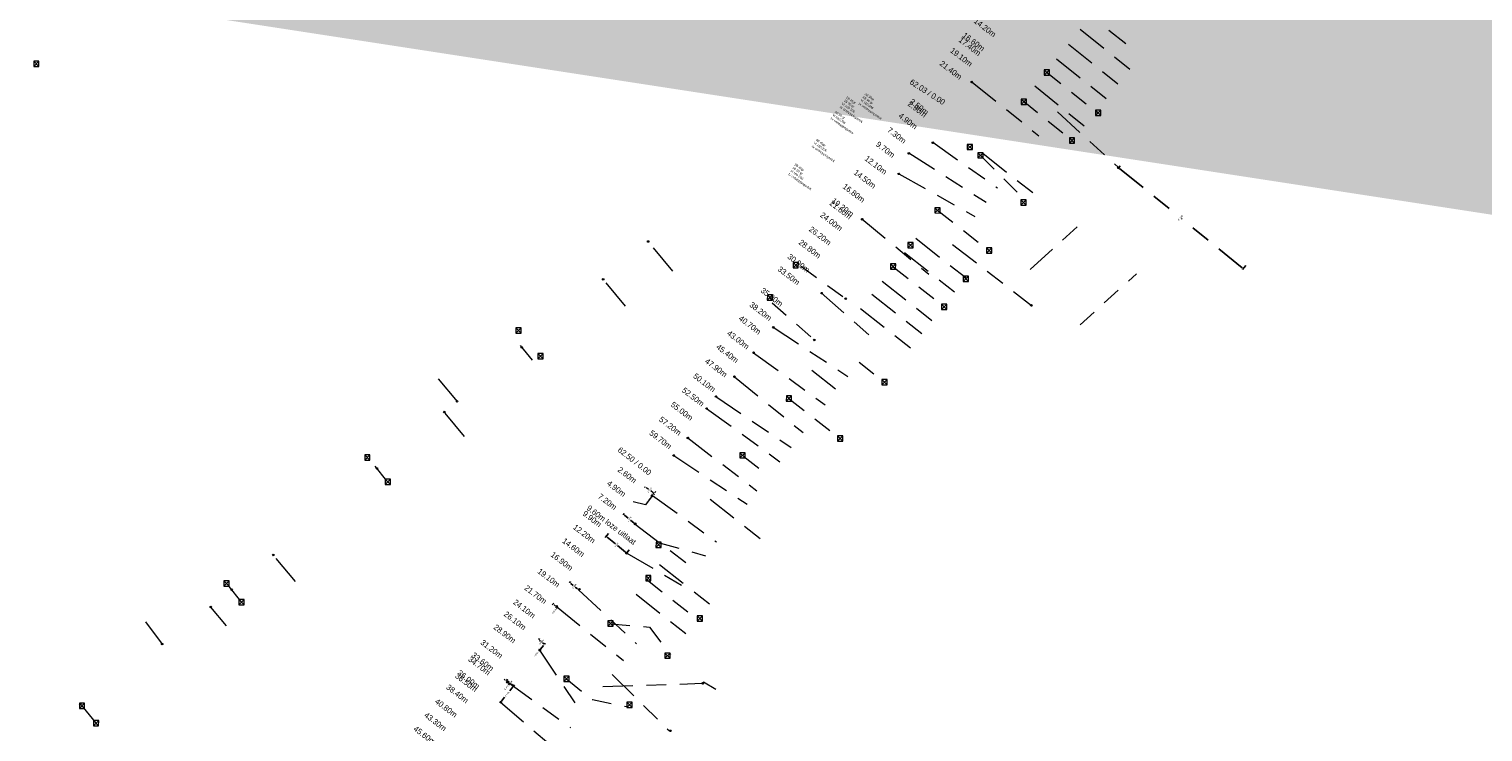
# Model space of a CAD drawing. Header units: inches. Extents: x 0 to 191500, y 0 to 342750.
# Tile 56 of 256: x 185730 to 185922, y 330748 to 330841. Entities that reach past the tile are written whole.
import ezdxf
from ezdxf import colors
from ezdxf.entities.mleader import LeaderData, LeaderLine
from ezdxf.math import Vec2, Vec3

# ---------------------------------------------------------------- set-up
doc = ezdxf.new("R2010")
doc.units = ezdxf.units.IN
doc.header["$MEASUREMENT"] = 0
doc.linetypes.add('RI-GWA_HUISAANSLUITING', pattern=[23, 4, -1.8, 2.6, -1.8, 4.6, -1.8, 4.6, -1.8])
doc.linetypes.add('RI-HWA_KOLKAANSLUITING', pattern=[4.3, 2.5, -1.8])
doc.layers.get('0').update_dxf_attribs({"lineweight": 20})
doc.layers.get('DefPoints').update_dxf_attribs({"lineweight": 20})
for name, color, linetype, lineweight in [('ECW', 150, 'Continuous', 20), ('N-WE-RI-GWA-MAATVOERING-T25', 30, 'RI-GWA_HUISAANSLUITING', 20), ('N-WE-RI-GWA_HUISAANSLUITING', 30, 'RI-GWA_HUISAANSLUITING', 20), ('N-WE-RI-GWA_HUISAANSLUITING_PP_160-G', 30, 'RI-GWA_HUISAANSLUITING', 20), ('N-WE-RI-GWA_RIOOLPUT_ONTSTOPPINGSPUT-G', 30, 'Continuous', 20), ('N-WE-RI-HWA_KOLK-S', 150, 'Continuous', 20), ('N-WE-RI-HWA_KOLKAANSLUITING', 150, 'RI-HWA_KOLKAANSLUITING', 20), ('N-WE-RI-HWA_KOLKAANSLUITING_PP_125-G', 150, 'RI-HWA_KOLKAANSLUITING', 20), ('N-WE-RI-INLAAT', 7, 'Continuous', 20), ('Tekst algemeen', 7, 'Continuous', 20)]:
    doc.layers.add(name, color=color, linetype=linetype, lineweight=lineweight)
doc.styles.add('Verdana', font='arial.ttf')
doc.dimstyles.get("Standard").update_dxf_attribs({"dimtxt": 0.18, "dimasz": 0.18, "dimexe": 0.18, "dimexo": 0.0625, "dimgap": 0.09, "dimtad": 0, "dimtih": 1, "dimtoh": 1, "dimdec": 4, "dimzin": 0, "dimdsep": 46, "dimtxsty": 'Standard', "dimcen": 0.09, "dimadec": 0, "dimazin": 0, "dimtfac": 1, "dimtdec": 4, "dimtofl": 0, "dimtmove": 0, "dimatfit": 3, "dimfxl": 1, "dimtolj": 1, "dimtzin": 0, "dimarcsym": 0})
doc.dimstyles.new('Waterblock1OP1', dxfattribs={"dimscale": 3, "dimtxt": 30, "dimasz": 20, "dimexe": 2, "dimexo": 1, "dimgap": 5, "dimtad": 1, "dimdec": 1, "dimdsep": 46, "dimtxsty": 'Verdana', "dimcen": -10, "dimse1": 1, "dimse2": 1, "dimadec": 0, "dimazin": 0, "dimtfac": 1, "dimtdec": 1, "dimtmove": 1, "dimatfit": 3, "dimfxl": 1, "dimtolj": 1, "dimtzin": 0, "dimarcsym": 0})
picture_1 = doc.add_image_def('image1.ecw', size_in_pixel=(220000, 285000))

# ---------------------------------------------------------------- blocks, each defined once
blk = doc.blocks.new('A$C2C270354')
h = blk.add_hatch(color=256)
h.dxf.hatch_style = 1
edge = h.paths.add_edge_path()
edge.add_arc((0, 0), 0.1, 0, 360)
blk.add_circle((0, 0), 0.1)
blk = doc.blocks.new('*D5520')
at = {"layer": 'DefPoints', "color": 0, "transparency": 16777216}
for p in [(185793.19, 330755.04), (185794.13, 330754.3), (185794.2, 330754.39)]:
    blk.add_point(p, dxfattribs=at)
at = {"layer": 'N-WE-RI-GWA-MAATVOERING-T25', "color": 0, "lineweight": -2, "transparency": 16777216}
for p, q in [((185793.23, 330755.09), (185793.38, 330755.28)), ((185793.41, 330755.03), (185793.59, 330754.88)), ((185794.06, 330754.5), (185793.87, 330754.65)), ((185794.17, 330754.35), (185794.31, 330754.53))]:
    blk.add_line(p, q, dxfattribs=at)
at = {"layer": 'N-WE-RI-GWA-MAATVOERING-T25', "color": 0, "transparency": 16777216}
for points in [[(185793.39, 330755.01), (185793.43, 330755.05), (185793.27, 330755.14)], [(185794.04, 330754.48), (185794.08, 330754.52), (185794.2, 330754.39)]]:
    blk.add_solid(points, dxfattribs=at)
at = {"layer": 'N-WE-RI-GWA-MAATVOERING-T25', "color": 0, "transparency": 16777216, "insert": (185793.73, 330754.76), "char_height": 0.18, "attachment_point": 5, "rotation": 51}
blk.add_mtext('\\A1;1.1999', dxfattribs=at)
blk = doc.blocks.new('*D5521')
at = {"layer": 'DefPoints', "color": 0, "transparency": 16777216}
for p in [(185794.2, 330754.39), (185792.45, 330752.27), (185792.46, 330752.26)]:
    blk.add_point(p, dxfattribs=at)
at = {"layer": 'N-WE-RI-GWA-MAATVOERING-T25', "color": 0, "lineweight": -2, "transparency": 16777216}
for p, q in [((185794.08, 330754.26), (185793.66, 330753.75)), ((185794.15, 330754.43), (185794.05, 330754.51)), ((185792.49, 330752.23), (185792.6, 330752.15)), ((185792.57, 330752.4), (185792.99, 330752.91))]:
    blk.add_line(p, q, dxfattribs=at)
at = {"layer": 'N-WE-RI-GWA-MAATVOERING-T25', "color": 0, "transparency": 16777216}
for points in [[(185794.05, 330754.27), (185794.1, 330754.24), (185794.19, 330754.4)], [(185792.55, 330752.42), (185792.6, 330752.38), (185792.46, 330752.26)]]:
    blk.add_solid(points, dxfattribs=at)
at = {"layer": 'N-WE-RI-GWA-MAATVOERING-T25', "color": 0, "transparency": 16777216, "insert": (185793.32, 330753.33), "char_height": 0.18, "attachment_point": 5, "rotation": 51}
blk.add_mtext('\\A1;2.7498', dxfattribs=at)
blk = doc.blocks.new('*D5522')
at = {"layer": 'DefPoints', "color": 0, "transparency": 16777216}
for p in [(185793.2, 330755.05), (185793.36, 330754.93), (185793.36, 330754.92)]:
    blk.add_point(p, dxfattribs=at)
at = {"layer": 'N-WE-RI-GWA-MAATVOERING-T25', "color": 0, "lineweight": -2, "transparency": 16777216}
for p, q in [((185793.06, 330755.16), (185792.92, 330755.28)), ((185793.24, 330755.1), (185793.31, 330755.19)), ((185793.32, 330754.88), (185793.24, 330754.78)), ((185793.5, 330754.81), (185793.64, 330754.7)), ((185793.64, 330754.7), (185793.52, 330754.56))]:
    blk.add_line(p, q, dxfattribs=at)
at = {"layer": 'N-WE-RI-GWA-MAATVOERING-T25', "color": 0, "transparency": 16777216}
for points in [[(185793.04, 330755.14), (185793.08, 330755.19), (185793.2, 330755.05)], [(185793.48, 330754.79), (185793.51, 330754.83), (185793.36, 330754.92)]]:
    blk.add_solid(points, dxfattribs=at)
at = {"layer": 'N-WE-RI-GWA-MAATVOERING-T25', "color": 0, "transparency": 16777216, "insert": (185793.22, 330754.18), "char_height": 0.18, "attachment_point": 5, "rotation": 51}
blk.add_mtext('\\A1;0.2000', dxfattribs=at)
blk = doc.blocks.new('*D5523')
at = {"layer": 'DefPoints', "color": 0, "transparency": 16777216}
for p in [(185797.45, 330760.5), (185798.24, 330759.88), (185798.25, 330759.89)]:
    blk.add_point(p, dxfattribs=at)
at = {"layer": 'N-WE-RI-GWA-MAATVOERING-T25', "color": 0, "lineweight": -2, "transparency": 16777216}
for p, q in [((185797.49, 330760.55), (185797.58, 330760.66)), ((185797.61, 330760.41), (185797.72, 330760.32)), ((185798.11, 330760.01), (185798, 330760.1)), ((185798.27, 330759.93), (185798.36, 330760.03))]:
    blk.add_line(p, q, dxfattribs=at)
at = {"layer": 'N-WE-RI-GWA-MAATVOERING-T25', "color": 0, "transparency": 16777216}
for points in [[(185797.59, 330760.39), (185797.63, 330760.43), (185797.47, 330760.52)], [(185798.09, 330759.98), (185798.13, 330760.03), (185798.25, 330759.89)]]:
    blk.add_solid(points, dxfattribs=at)
at = {"layer": 'N-WE-RI-GWA-MAATVOERING-T25', "color": 0, "transparency": 16777216, "insert": (185797.86, 330760.21), "char_height": 0.18, "attachment_point": 5, "rotation": 51}
blk.add_mtext('\\A1;0.9999', dxfattribs=at)
blk = doc.blocks.new('*D5524')
at = {"layer": 'DefPoints', "color": 0, "transparency": 16777216}
for p in [(185798.25, 330759.89), (185797.62, 330759.12), (185797.65, 330759.1)]:
    blk.add_point(p, dxfattribs=at)
at = {"layer": 'N-WE-RI-GWA-MAATVOERING-T25', "color": 0, "lineweight": -2, "transparency": 16777216}
for p, q in [((185797.6, 330759.13), (185797.48, 330759.23)), ((185798.13, 330759.75), (185797.73, 330759.26)), ((185798.2, 330759.93), (185798.11, 330760.01)), ((185797.62, 330759.12), (185797.5, 330758.98))]:
    blk.add_line(p, q, dxfattribs=at)
at = {"layer": 'N-WE-RI-GWA-MAATVOERING-T25', "color": 0, "transparency": 16777216}
for points in [[(185797.71, 330759.28), (185797.75, 330759.24), (185797.62, 330759.12)], [(185798.11, 330759.77), (185798.16, 330759.74), (185798.25, 330759.89)]]:
    blk.add_solid(points, dxfattribs=at)
at = {"layer": 'N-WE-RI-GWA-MAATVOERING-T25', "color": 0, "transparency": 16777216, "insert": (185797.17, 330758.57), "char_height": 0.18, "attachment_point": 5, "rotation": 51}
blk.add_mtext('\\A1;0.9994', dxfattribs=at)
blk = doc.blocks.new('*D5525')
at = {"layer": 'DefPoints', "color": 0, "transparency": 16777216}
for p in [(185799.52, 330765.39), (185799.95, 330765.05), (185799.82, 330764.89)]:
    blk.add_point(p, dxfattribs=at)
at = {"layer": 'N-WE-RI-GWA-MAATVOERING-T25', "color": 0, "lineweight": -2, "transparency": 16777216}
for p, q in [((185799.48, 330765.34), (185799.28, 330765.1)), ((185799.54, 330765.12), (185799.68, 330765)), ((185799.91, 330765), (185799.71, 330764.75)), ((185799.82, 330764.89), (185799.96, 330764.78)), ((185799.96, 330764.78), (185799.85, 330764.64))]:
    blk.add_line(p, q, dxfattribs=at)
at = {"layer": 'N-WE-RI-GWA-MAATVOERING-T25', "color": 0, "transparency": 16777216}
for points in [[(185799.52, 330765.1), (185799.55, 330765.15), (185799.4, 330765.24)], [(185799.66, 330764.98), (185799.7, 330765.03), (185799.82, 330764.89)]]:
    blk.add_solid(points, dxfattribs=at)
at = {"layer": 'N-WE-RI-GWA-MAATVOERING-T25', "color": 0, "transparency": 16777216, "insert": (185799.54, 330764.25), "char_height": 0.18, "attachment_point": 5, "rotation": 51}
blk.add_mtext('\\A1;0.5500', dxfattribs=at)
blk = doc.blocks.new('*D5526')
at = {"layer": 'DefPoints', "color": 0, "transparency": 16777216}
for p in [(185801.54, 330767.96), (185802.71, 330767.03), (185802.77, 330767.09)]:
    blk.add_point(p, dxfattribs=at)
at = {"layer": 'N-WE-RI-GWA-MAATVOERING-T25', "color": 0, "lineweight": -2, "transparency": 16777216}
for p, q in [((185801.57, 330768.01), (185801.71, 330768.18)), ((185801.74, 330767.92), (185802.04, 330767.68)), ((185802.63, 330767.21), (185802.32, 330767.45)), ((185802.75, 330767.08), (185802.88, 330767.23))]:
    blk.add_line(p, q, dxfattribs=at)
at = {"layer": 'N-WE-RI-GWA-MAATVOERING-T25', "color": 0, "transparency": 16777216}
for points in [[(185801.72, 330767.9), (185801.76, 330767.95), (185801.6, 330768.04)], [(185802.61, 330767.18), (185802.65, 330767.23), (185802.77, 330767.09)]]:
    blk.add_solid(points, dxfattribs=at)
at = {"layer": 'N-WE-RI-GWA-MAATVOERING-T25', "color": 0, "transparency": 16777216, "insert": (185802.18, 330767.57), "char_height": 0.18, "attachment_point": 5, "rotation": 51}
blk.add_mtext('\\A1;1.4999', dxfattribs=at)
blk = doc.blocks.new('*D5527')
at = {"layer": 'DefPoints', "color": 0, "transparency": 16777216}
for p in [(185806.74, 330774.59), (185809.12, 330771.96), (185809.49, 330772.42)]:
    blk.add_point(p, dxfattribs=at)
at = {"layer": 'N-WE-RI-GWA-MAATVOERING-T25', "color": 0, "lineweight": -2, "transparency": 16777216}
for p, q in [((185806.7, 330774.54), (185806.29, 330774.03)), ((185806.54, 330774.05), (185807.62, 330773.18)), ((185808.98, 330772.08), (185807.9, 330772.95)), ((185809.45, 330772.37), (185809.01, 330771.82))]:
    blk.add_line(p, q, dxfattribs=at)
at = {"layer": 'N-WE-RI-GWA-MAATVOERING-T25', "color": 0, "transparency": 16777216}
for points in [[(185806.52, 330774.03), (185806.56, 330774.08), (185806.4, 330774.17)], [(185808.96, 330772.05), (185809, 330772.1), (185809.12, 330771.96)]]:
    blk.add_solid(points, dxfattribs=at)
at = {"layer": 'N-WE-RI-GWA-MAATVOERING-T25', "color": 0, "transparency": 16777216, "insert": (185807.76, 330773.07), "char_height": 0.18, "attachment_point": 5, "rotation": 51}
blk.add_mtext('\\A1;3.4997', dxfattribs=at)
blk = doc.blocks.new('*D5528')
at = {"layer": 'DefPoints', "color": 0, "transparency": 16777216}
for p in [(185808.62, 330776.98), (185810.19, 330775.74), (185810.24, 330775.81)]:
    blk.add_point(p, dxfattribs=at)
at = {"layer": 'N-WE-RI-GWA-MAATVOERING-T25', "color": 0, "lineweight": -2, "transparency": 16777216}
for p, q in [((185808.66, 330777.03), (185808.8, 330777.2)), ((185808.83, 330776.95), (185809.32, 330776.55)), ((185810.1, 330775.92), (185809.6, 330776.32)), ((185810.23, 330775.79), (185810.35, 330775.95))]:
    blk.add_line(p, q, dxfattribs=at)
at = {"layer": 'N-WE-RI-GWA-MAATVOERING-T25', "color": 0, "transparency": 16777216}
for points in [[(185808.81, 330776.93), (185808.85, 330776.97), (185808.69, 330777.06)], [(185810.08, 330775.9), (185810.12, 330775.94), (185810.24, 330775.81)]]:
    blk.add_solid(points, dxfattribs=at)
at = {"layer": 'N-WE-RI-GWA-MAATVOERING-T25', "color": 0, "transparency": 16777216, "insert": (185809.46, 330776.44), "char_height": 0.18, "attachment_point": 5, "rotation": 51}
blk.add_mtext('\\A1;1.9998', dxfattribs=at)
blk = doc.blocks.new('*D5537')
at = {"layer": 'DefPoints', "color": 0, "transparency": 16777216}
for p in [(185812.55, 330779.59), (185812.59, 330779.55), (185812.77, 330779.79)]:
    blk.add_point(p, dxfattribs=at)
at = {"layer": 'N-WE-RI-GWA-MAATVOERING-T25', "color": 0, "lineweight": -2, "transparency": 16777216}
for p, q in [((185812.43, 330779.45), (185812.32, 330779.31)), ((185812.54, 330779.59), (185812.41, 330779.7)), ((185812.72, 330779.83), (185812.59, 330779.93)), ((185812.85, 330779.96), (185812.96, 330780.1))]:
    blk.add_line(p, q, dxfattribs=at)
at = {"layer": 'N-WE-RI-GWA-MAATVOERING-T25', "color": 0, "transparency": 16777216}
for points in [[(185812.41, 330779.47), (185812.46, 330779.43), (185812.55, 330779.59)], [(185812.82, 330779.98), (185812.87, 330779.94), (185812.73, 330779.82)]]:
    blk.add_solid(points, dxfattribs=at)
at = {"layer": 'N-WE-RI-GWA-MAATVOERING-T25', "color": 0, "transparency": 16777216, "insert": (185811.99, 330778.9), "char_height": 0.18, "attachment_point": 5, "rotation": 51}
blk.add_mtext('\\A1;0.2999', dxfattribs=at)
blk = doc.blocks.new('*D5538')
at = {"layer": 'DefPoints', "color": 0, "transparency": 16777216}
for p in [(185874.11, 330822.9), (185874.35, 330823.19), (185890.95, 330810)]:
    blk.add_point(p, dxfattribs=at)
at = {"layer": 'N-WE-RI-GWA-MAATVOERING-T25', "color": 0, "lineweight": -2, "transparency": 16777216}
for p, q in [((185874.31, 330823.14), (185874, 330822.76)), ((185874.25, 330822.78), (185882.15, 330816.39)), ((185890.45, 330809.67), (185882.43, 330816.16)), ((185890.91, 330809.95), (185890.48, 330809.42))]:
    blk.add_line(p, q, dxfattribs=at)
at = {"layer": 'N-WE-RI-GWA-MAATVOERING-T25', "color": 0, "transparency": 16777216}
for points in [[(185874.24, 330822.76), (185874.27, 330822.81), (185874.11, 330822.9)], [(185890.43, 330809.65), (185890.47, 330809.69), (185890.59, 330809.56)]]:
    blk.add_solid(points, dxfattribs=at)
at = {"layer": 'N-WE-RI-GWA-MAATVOERING-T25', "color": 0, "transparency": 16777216, "insert": (185882.29, 330816.27), "char_height": 0.18, "attachment_point": 5, "rotation": 51}
blk.add_mtext('\\A1;21.1991', dxfattribs=at)

msp = doc.modelspace()

# ---------------------------------------------------------------- linework, layer by layer
at = {"layer": 'N-WE-RI-GWA-MAATVOERING-T25'}
for p, q in [((185811.55689, 330780.72403), (185811.45996, 330780.60106)), ((185811.71275, 330780.63099), (185812.01753, 330780.39074)), ((185812.60804, 330779.92526), (185812.30326, 330780.16551)), ((185812.7349, 330779.79544), (185812.63797, 330779.67246))]:
    msp.add_line(p, q, dxfattribs=at)
for points in [[(185811.73132, 330780.65455), (185811.69418, 330780.60743), (185811.57139, 330780.74242)], [(185812.62661, 330779.94882), (185812.58947, 330779.9017), (185812.7494, 330779.81383)]]:
    msp.add_solid(points, dxfattribs=at)
at = {"layer": 'N-WE-RI-GWA_HUISAANSLUITING'}
for p, q in [((185869.03573, 330841.18783), (185875.85101, 330835.70943)), ((185872.83188, 330841.08729), (185875.06194, 330839.29468)), ((185867.46944, 330839.23932), (185874.28471, 330833.76092)), ((185865.90314, 330837.29081), (185872.71841, 330831.8124)), ((185854.77565, 330834.21026), (185863.55205, 330827.12024)), ((185863.02115, 330833.70554), (185869.83642, 330828.22713)), ((185866.03242, 330830.25853), (185874.11497, 330822.8961)), ((185846.39535, 330824.85084), (185856.59645, 330818.34236)), ((185849.56339, 330826.26215), (185858.08825, 330820.22241)), ((185856.16718, 330824.79275), (185862.84257, 330819.5307)), ((185845.06131, 330822.0727), (185855.10466, 330816.4623)), ((185840.1854, 330816.11895), (185849.0307, 330808.80749)), ((185847.31455, 330813.56238), (185853.98994, 330808.30033)), ((185845.8288, 330811.67757), (185852.50419, 330806.41552)), ((185852.15071, 330812.73953), (185862.59158, 330804.69498)), ((185842.85729, 330807.90794), (185849.53268, 330802.64589)), ((185834.81447, 330806.35381), (185842.03178, 330800.02733)), ((185841.49535, 330806.18019), (185848.17074, 330800.91814)), ((185840.00959, 330804.29537), (185846.68498, 330799.03332)), ((185828.48998, 330801.79305), (185838.32199, 330795.31166)), ((185825.87635, 330798.43734), (185835.3384, 330791.55155)), ((185833.57132, 330796.12784), (185836.89235, 330793.50994)), ((185823.35459, 330795.2638), (185832.41698, 330787.86977)), ((185820.90208, 330792.62974), (185830.86302, 330785.91138)), ((185819.66786, 330791.05732), (185829.37123, 330784.03132)), ((185817.19573, 330787.16825), (185826.32549, 330780.19287)), ((185815.32383, 330784.85527), (185825.02037, 330778.41498)), ((185811.61525, 330778.31955), (185809.97991, 330778.71472)), ((185812.46236, 330779.50789), (185811.61525, 330778.31955)), ((185812.54536, 330779.58654), (185820.96718, 330773.41999)), ((185820.13761, 330779.08596), (185826.813, 330773.82391)), ((185810.22625, 330775.78782), (185818.12931, 330769.80831)), ((185809.11956, 330771.96443), (185816.45697, 330767.67997)), ((185813.45682, 330770.43552), (185820.04701, 330765.24063)), ((185802.75287, 330767.07642), (185810.40633, 330759.97948)), ((185810.3615, 330766.50882), (185816.95169, 330761.31393)), ((185799.82345, 330764.88946), (185808.67223, 330757.77253)), ((185797.59669, 330759.13466), (185803.17763, 330750.77969)), ((185807.19357, 330755.89068), (185814.76207, 330748.43996)), ((185793.35542, 330754.92415), (185801.69481, 330748.89255)), ((185805.95071, 330754.30892), (185819.15096, 330754.74585)), ((185819.27676, 330754.90133), (185819.15096, 330754.74585)), ((185820.90055, 330753.91477), (185819.27676, 330754.90133)), ((185792.45967, 330752.25843), (185799.53832, 330746.14804))]:
    msp.add_line(p, q, dxfattribs=at)
at = {"layer": 'N-WE-RI-GWA_HUISAANSLUITING_PP_160-G'}
for p, q in [((185862.417, 330809.418), (185869.847, 330816.157)), ((185815.222, 330809.224), (185811.975, 330813.11)), ((185808.965, 330804.611), (185806.02, 330808.135)), ((185784.22, 330794.998), (185786.718, 330792.008)), ((185787.696, 330787.383), (185785.019, 330790.588)), ((185765.362, 330768.182), (185762.418, 330771.706)), ((185756.254, 330762.327), (185754.173, 330764.817)), ((185745.536, 330762.861), (185747.743, 330759.921))]:
    msp.add_line(p, q, dxfattribs=at)
at = {"layer": 'N-WE-RI-GWA_RIOOLPUT_ONTSTOPPINGSPUT-G'}
for p, q in [((185854.80327, 330834.25359), (185854.62302, 330834.16693)), ((185854.66982, 330834.30039), (185854.75647, 330834.12013)), ((185846.48548, 330824.83166), (185846.30522, 330824.74501)), ((185846.35202, 330824.87846), (185846.43868, 330824.69821)), ((185849.65352, 330826.24298), (185849.47326, 330826.15632)), ((185849.52006, 330826.28978), (185849.60672, 330826.10953)), ((185874.17268, 330822.94205), (185873.99242, 330822.8554)), ((185874.03922, 330822.98885), (185874.12588, 330822.8086)), ((185845.15144, 330822.11602), (185844.97118, 330822.02937)), ((185845.01798, 330822.16282), (185845.10464, 330821.98257)), ((185840.3223, 330816.12084), (185840.14205, 330816.03418)), ((185840.18885, 330816.16763), (185840.27551, 330815.98738)), ((185834.95138, 330806.3557), (185834.77112, 330806.26904)), ((185834.81792, 330806.40249), (185834.90458, 330806.22224)), ((185862.6817, 330804.73831), (185862.50145, 330804.65165)), ((185862.54825, 330804.78511), (185862.63491, 330804.60485)), ((185828.58011, 330801.83638), (185828.39985, 330801.74973)), ((185828.44665, 330801.88318), (185828.53331, 330801.70293)), ((185825.96648, 330798.48067), (185825.78623, 330798.39401)), ((185825.83303, 330798.52747), (185825.91968, 330798.34721)), ((185823.44472, 330795.30713), (185823.26446, 330795.22048)), ((185823.31126, 330795.35393), (185823.39792, 330795.17368)), ((185821.00026, 330792.68333), (185820.82001, 330792.59667)), ((185820.86681, 330792.73013), (185820.95346, 330792.54987)), ((185819.75799, 330791.10065), (185819.57774, 330791.014)), ((185819.62453, 330791.14745), (185819.71119, 330790.9672)), ((185817.28586, 330787.21158), (185817.10561, 330787.12493)), ((185817.1524, 330787.25838), (185817.23906, 330787.07813)), ((185815.41396, 330784.8986), (185815.2337, 330784.81195)), ((185815.2805, 330784.9454), (185815.36716, 330784.76515)), ((185812.55249, 330779.55122), (185812.37224, 330779.46456)), ((185812.41903, 330779.59801), (185812.50569, 330779.41776)), ((185810.31638, 330775.83115), (185810.13612, 330775.74449)), ((185810.18292, 330775.87795), (185810.26958, 330775.6977)), ((185809.20969, 330772.00776), (185809.02943, 330771.9211)), ((185809.07623, 330772.05455), (185809.16289, 330771.8743)), ((185802.95925, 330767.223), (185802.779, 330767.13634)), ((185802.8258, 330767.26979), (185802.91245, 330767.08954)), ((185799.96601, 330764.95723), (185799.78576, 330764.87057)), ((185799.83256, 330765.00402), (185799.91921, 330764.82377)), ((185797.73925, 330759.20243), (185797.559, 330759.11578)), ((185797.6058, 330759.24923), (185797.69245, 330759.06898)), ((185793.44554, 330754.96747), (185793.26529, 330754.88082)), ((185793.31209, 330755.01427), (185793.39874, 330754.83402)), ((185819.25024, 330754.77883), (185819.06999, 330754.69218)), ((185819.11679, 330754.82563), (185819.20345, 330754.64538)), ((185792.5498, 330752.30176), (185792.36955, 330752.21511)), ((185792.41635, 330752.34856), (185792.503, 330752.16831)), ((185814.97531, 330748.50495), (185814.79505, 330748.4183)), ((185814.84185, 330748.55175), (185814.92851, 330748.3715))]:
    msp.add_line(p, q, dxfattribs=at)
for centre in [(185854.71315, 330834.21026), (185846.39535, 330824.78834), (185849.56339, 330826.19965), (185874.08255, 330822.89872), (185845.06131, 330822.0727), (185840.23218, 330816.07751), (185834.86125, 330806.31237), (185862.59158, 330804.69498), (185828.48998, 330801.79305), (185825.87635, 330798.43734), (185823.35459, 330795.2638), (185820.91014, 330792.64), (185819.66786, 330791.05732), (185817.19573, 330787.16825), (185815.32383, 330784.85527), (185812.46236, 330779.50789), (185810.22625, 330775.78782), (185809.11956, 330771.96443), (185802.86912, 330767.17967), (185799.87588, 330764.9139), (185797.64913, 330759.15911), (185793.35542, 330754.92415), (185819.16012, 330754.7355), (185792.45967, 330752.25843), (185814.88518, 330748.46163)]:
    msp.add_circle(centre, 0.1, dxfattribs=at)
at = {"layer": 'N-WE-RI-HWA_KOLK-S'}
for p, q in [((185730.76452, 330836.96897), (185730.76303, 330836.27252)), ((185730.76303, 330836.27252), (185731.46097, 330836.96748)), ((185730.76303, 330836.27252), (185731.45948, 330836.27103)), ((185730.76452, 330836.96897), (185731.45948, 330836.27103)), ((185731.46097, 330836.96748), (185730.76452, 330836.96897)), ((185731.45948, 330836.27103), (185731.46097, 330836.96748)), ((185864.27973, 330835.81333), (185864.27823, 330835.11688)), ((185864.27823, 330835.11688), (185864.97618, 330835.81183)), ((185864.27823, 330835.11688), (185864.97468, 330835.11538)), ((185864.27973, 330835.81333), (185864.97468, 330835.11538)), ((185864.97618, 330835.81183), (185864.27973, 330835.81333)), ((185864.97468, 330835.11538), (185864.97618, 330835.81183)), ((185861.23991, 330831.95654), (185861.23842, 330831.26009)), ((185861.23842, 330831.26009), (185861.93637, 330831.95505)), ((185861.23842, 330831.26009), (185861.93487, 330831.2586)), ((185861.23991, 330831.95654), (185861.93487, 330831.2586)), ((185861.93637, 330831.95505), (185861.23991, 330831.95654)), ((185861.93487, 330831.2586), (185861.93637, 330831.95505)), ((185871.05713, 330830.50271), (185871.05564, 330829.80626)), ((185871.05564, 330829.80626), (185871.75358, 330830.50121)), ((185871.05713, 330830.50271), (185871.75209, 330829.80476)), ((185871.75358, 330830.50121), (185871.05713, 330830.50271)), ((185871.75209, 330829.80476), (185871.75358, 330830.50121)), ((185871.05564, 330829.80626), (185871.75209, 330829.80476)), ((185867.60806, 330826.84232), (185867.60656, 330826.14587)), ((185867.60656, 330826.14587), (185868.30451, 330826.84082)), ((185867.60806, 330826.84232), (185868.30301, 330826.14437)), ((185868.30451, 330826.84082), (185867.60806, 330826.84232)), ((185868.30301, 330826.14437), (185868.30451, 330826.84082)), ((185854.11552, 330825.97897), (185854.11403, 330825.28252)), ((185854.11403, 330825.28252), (185854.81197, 330825.97748)), ((185854.11403, 330825.28252), (185854.81048, 330825.28103)), ((185854.11552, 330825.97897), (185854.81048, 330825.28103)), ((185854.81197, 330825.97748), (185854.11552, 330825.97897)), ((185854.81048, 330825.28103), (185854.81197, 330825.97748)), ((185855.52714, 330824.87632), (185855.52564, 330824.17986)), ((185855.52564, 330824.17986), (185856.22359, 330824.87482)), ((185855.52714, 330824.87632), (185856.22209, 330824.17837)), ((185856.22359, 330824.87482), (185855.52714, 330824.87632)), ((185856.22209, 330824.17837), (185856.22359, 330824.87482)), ((185867.60656, 330826.14587), (185868.30301, 330826.14437)), ((185855.52564, 330824.17986), (185856.22209, 330824.17837)), ((185849.85108, 330817.60127), (185849.84958, 330816.90482)), ((185849.84958, 330816.90482), (185850.54753, 330817.59977)), ((185849.84958, 330816.90482), (185850.54604, 330816.90332)), ((185849.85108, 330817.60127), (185850.54604, 330816.90332)), ((185850.54753, 330817.59977), (185849.85108, 330817.60127)), ((185850.54604, 330816.90332), (185850.54753, 330817.59977)), ((185861.21249, 330818.6342), (185861.211, 330817.93775)), ((185861.211, 330817.93775), (185861.90895, 330818.63271)), ((185861.211, 330817.93775), (185861.90745, 330817.93625)), ((185861.21249, 330818.6342), (185861.90745, 330817.93625)), ((185861.90895, 330818.63271), (185861.21249, 330818.6342)), ((185861.90745, 330817.93625), (185861.90895, 330818.63271)), ((185846.26952, 330813.01597), (185846.26803, 330812.31952)), ((185846.26803, 330812.31952), (185846.96597, 330813.01448)), ((185846.26952, 330813.01597), (185846.96448, 330812.31803)), ((185846.96597, 330813.01448), (185846.26952, 330813.01597)), ((185846.96448, 330812.31803), (185846.96597, 330813.01448)), ((185846.26803, 330812.31952), (185846.96448, 330812.31803)), ((185856.64642, 330812.29706), (185856.64492, 330811.60061)), ((185856.64492, 330811.60061), (185857.34287, 330812.29557)), ((185856.64492, 330811.60061), (185857.34138, 330811.59912)), ((185856.64642, 330812.29706), (185857.34138, 330811.59912)), ((185857.34287, 330812.29557), (185856.64642, 330812.29706)), ((185857.34138, 330811.59912), (185857.34287, 330812.29557)), ((185831.09852, 330810.36497), (185831.09703, 330809.66852)), ((185831.09703, 330809.66852), (185831.79497, 330810.36348)), ((185831.09703, 330809.66852), (185831.79348, 330809.66703)), ((185831.09852, 330810.36497), (185831.79348, 330809.66703)), ((185831.79497, 330810.36348), (185831.09852, 330810.36497)), ((185831.79348, 330809.66703), (185831.79497, 330810.36348)), ((185843.95886, 330810.18308), (185843.95737, 330809.48663)), ((185843.95737, 330809.48663), (185844.65532, 330810.18159)), ((185843.95737, 330809.48663), (185844.65382, 330809.48513)), ((185843.95886, 330810.18308), (185844.65382, 330809.48513)), ((185844.65532, 330810.18159), (185843.95886, 330810.18308)), ((185844.65382, 330809.48513), (185844.65532, 330810.18159)), ((185853.58952, 330808.53597), (185853.58803, 330807.83952)), ((185853.58803, 330807.83952), (185854.28597, 330808.53448)), ((185853.58803, 330807.83952), (185854.28448, 330807.83803)), ((185853.58952, 330808.53597), (185854.28448, 330807.83803)), ((185854.28597, 330808.53448), (185853.58952, 330808.53597)), ((185854.28448, 330807.83803), (185854.28597, 330808.53448)), ((185827.69852, 330806.08197), (185827.69703, 330805.38552)), ((185827.69703, 330805.38552), (185828.39497, 330806.08048)), ((185827.69703, 330805.38552), (185828.39348, 330805.38403)), ((185827.69852, 330806.08197), (185828.39348, 330805.38403)), ((185828.39497, 330806.08048), (185827.69852, 330806.08197)), ((185828.39348, 330805.38403), (185828.39497, 330806.08048)), ((185850.72089, 330804.84659), (185850.71939, 330804.15014)), ((185850.71939, 330804.15014), (185851.41734, 330804.84509)), ((185850.71939, 330804.15014), (185851.41585, 330804.14864)), ((185850.72089, 330804.84659), (185851.41585, 330804.14864)), ((185851.41734, 330804.84509), (185850.72089, 330804.84659)), ((185851.41585, 330804.14864), (185851.41734, 330804.84509)), ((185794.47852, 330801.71297), (185794.47703, 330801.01652)), ((185794.47703, 330801.01652), (185795.17497, 330801.71148)), ((185794.47852, 330801.71297), (185795.17348, 330801.01503)), ((185795.17497, 330801.71148), (185794.47852, 330801.71297)), ((185795.17348, 330801.01503), (185795.17497, 330801.71148)), ((185794.47703, 330801.01652), (185795.17348, 330801.01503)), ((185797.37052, 330798.31297), (185797.36903, 330797.61652)), ((185797.36903, 330797.61652), (185798.06697, 330798.31148)), ((185797.36903, 330797.61652), (185798.06548, 330797.61503)), ((185797.37052, 330798.31297), (185798.06548, 330797.61503)), ((185798.06697, 330798.31148), (185797.37052, 330798.31297)), ((185798.06548, 330797.61503), (185798.06697, 330798.31148)), ((185842.8422, 330794.90129), (185842.8407, 330794.20484)), ((185842.8407, 330794.20484), (185843.53865, 330794.8998)), ((185842.8407, 330794.20484), (185843.53715, 330794.20335)), ((185842.8422, 330794.90129), (185843.53715, 330794.20335)), ((185843.53865, 330794.8998), (185842.8422, 330794.90129)), ((185843.53715, 330794.20335), (185843.53865, 330794.8998)), ((185830.21, 330792.74641), (185830.2085, 330792.04996)), ((185830.2085, 330792.04996), (185830.90645, 330792.74491)), ((185830.2085, 330792.04996), (185830.90495, 330792.04846)), ((185830.21, 330792.74641), (185830.90495, 330792.04846)), ((185830.90645, 330792.74491), (185830.21, 330792.74641)), ((185830.90495, 330792.04846), (185830.90645, 330792.74491)), ((185836.97178, 330787.44249), (185836.97029, 330786.74604)), ((185836.97029, 330786.74604), (185837.66824, 330787.44099)), ((185836.97029, 330786.74604), (185837.66674, 330786.74454)), ((185836.97178, 330787.44249), (185837.66674, 330786.74454)), ((185837.66824, 330787.44099), (185836.97178, 330787.44249)), ((185837.66674, 330786.74454), (185837.66824, 330787.44099)), ((185774.50054, 330784.9462), (185774.49904, 330784.24975)), ((185774.49904, 330784.24975), (185775.19699, 330784.94471)), ((185774.49904, 330784.24975), (185775.19549, 330784.24825)), ((185774.50054, 330784.9462), (185775.19549, 330784.24825)), ((185775.19699, 330784.94471), (185774.50054, 330784.9462)), ((185775.19549, 330784.24825), (185775.19699, 330784.94471)), ((185824.087, 330785.22418), (185824.0855, 330784.52773)), ((185824.0855, 330784.52773), (185824.78345, 330785.22269)), ((185824.0855, 330784.52773), (185824.78196, 330784.52623)), ((185824.087, 330785.22418), (185824.78196, 330784.52623)), ((185824.78345, 330785.22269), (185824.087, 330785.22418)), ((185824.78196, 330784.52623), (185824.78345, 330785.22269)), ((185777.21041, 330781.7275), (185777.20892, 330781.03105)), ((185777.20892, 330781.03105), (185777.90687, 330781.72601)), ((185777.20892, 330781.03105), (185777.90537, 330781.02955)), ((185777.21041, 330781.7275), (185777.90537, 330781.02955)), ((185777.90687, 330781.72601), (185777.21041, 330781.7275)), ((185777.90537, 330781.02955), (185777.90687, 330781.72601)), ((185812.98868, 330773.37997), (185812.98719, 330772.68351)), ((185812.98719, 330772.68351), (185813.68514, 330773.37847)), ((185812.98719, 330772.68351), (185813.68364, 330772.68202)), ((185812.98868, 330773.37997), (185813.68364, 330772.68202)), ((185813.68514, 330773.37847), (185812.98868, 330773.37997)), ((185813.68364, 330772.68202), (185813.68514, 330773.37847)), ((185811.62584, 330768.97381), (185811.62434, 330768.27735)), ((185811.62434, 330768.27735), (185812.32229, 330768.97231)), ((185811.62584, 330768.97381), (185812.3208, 330768.27586)), ((185812.32229, 330768.97231), (185811.62584, 330768.97381)), ((185812.3208, 330768.27586), (185812.32229, 330768.97231)), ((185755.89615, 330768.27346), (185755.89465, 330767.577)), ((185755.89465, 330767.577), (185756.5926, 330768.27196)), ((185755.89465, 330767.577), (185756.59111, 330767.57551)), ((185755.89615, 330768.27346), (185756.59111, 330767.57551)), ((185756.5926, 330768.27196), (185755.89615, 330768.27346)), ((185756.59111, 330767.57551), (185756.5926, 330768.27196)), ((185811.62434, 330768.27735), (185812.3208, 330768.27586)), ((185757.86365, 330765.81737), (185757.86216, 330765.12092)), ((185757.86216, 330765.12092), (185758.56011, 330765.81588)), ((185757.86216, 330765.12092), (185758.55861, 330765.11942)), ((185757.86365, 330765.81737), (185758.55861, 330765.11942)), ((185758.56011, 330765.81588), (185757.86365, 330765.81737)), ((185758.55861, 330765.11942), (185758.56011, 330765.81588)), ((185818.4193, 330763.66654), (185818.41781, 330762.97008)), ((185818.41781, 330762.97008), (185819.11576, 330763.66504)), ((185818.4193, 330763.66654), (185819.11426, 330762.96859)), ((185819.11576, 330763.66504), (185818.4193, 330763.66654)), ((185819.11426, 330762.96859), (185819.11576, 330763.66504)), ((185806.62933, 330763.00845), (185806.62783, 330762.312)), ((185806.62783, 330762.312), (185807.32578, 330763.00695)), ((185806.62783, 330762.312), (185807.32428, 330762.3105)), ((185806.62933, 330763.00845), (185807.32428, 330762.3105)), ((185807.32578, 330763.00695), (185806.62933, 330763.00845)), ((185807.32428, 330762.3105), (185807.32578, 330763.00695)), ((185818.41781, 330762.97008), (185819.11426, 330762.96859)), ((185814.15971, 330758.74256), (185814.15822, 330758.04611)), ((185814.15822, 330758.04611), (185814.85617, 330758.74106)), ((185814.15822, 330758.04611), (185814.85467, 330758.04461)), ((185814.15971, 330758.74256), (185814.85467, 330758.04461)), ((185814.85617, 330758.74106), (185814.15971, 330758.74256)), ((185814.85467, 330758.04461), (185814.85617, 330758.74106)), ((185800.7988, 330755.68126), (185800.79731, 330754.98481)), ((185800.79731, 330754.98481), (185801.49526, 330755.67976)), ((185800.7988, 330755.68126), (185801.49376, 330754.98331)), ((185801.49526, 330755.67976), (185800.7988, 330755.68126)), ((185801.49376, 330754.98331), (185801.49526, 330755.67976)), ((185800.79731, 330754.98481), (185801.49376, 330754.98331)), ((185736.79813, 330752.11831), (185736.79663, 330751.42185)), ((185736.79663, 330751.42185), (185737.49458, 330752.11681)), ((185736.79813, 330752.11831), (185737.49308, 330751.42036)), ((185737.49458, 330752.11681), (185736.79813, 330752.11831)), ((185737.49308, 330751.42036), (185737.49458, 330752.11681)), ((185809.12731, 330752.23319), (185809.12581, 330751.53674)), ((185809.12581, 330751.53674), (185809.82376, 330752.2317)), ((185809.12581, 330751.53674), (185809.82226, 330751.53524)), ((185809.12731, 330752.23319), (185809.82226, 330751.53524)), ((185809.82376, 330752.2317), (185809.12731, 330752.23319)), ((185809.82226, 330751.53524), (185809.82376, 330752.2317)), ((185736.79663, 330751.42185), (185737.49308, 330751.42036)), ((185738.65371, 330749.82695), (185738.65221, 330749.1305)), ((185738.65221, 330749.1305), (185739.35016, 330749.82545)), ((185738.65371, 330749.82695), (185739.34866, 330749.129)), ((185739.35016, 330749.82545), (185738.65371, 330749.82695)), ((185739.34866, 330749.129), (185739.35016, 330749.82545)), ((185738.65221, 330749.1305), (185739.34866, 330749.129))]:
    msp.add_line(p, q, dxfattribs=at)
at = {"layer": 'N-WE-RI-HWA_KOLKAANSLUITING'}
for p, q in [((185864.52479, 330835.57611), (185871.34007, 330830.09771)), ((185861.45485, 330831.75702), (185868.27012, 330826.27862)), ((185855.91955, 330824.47861), (185861.78707, 330818.56013)), ((185850.22416, 330817.25348), (185856.89955, 330811.99143)), ((185844.34304, 330809.79275), (185851.01843, 330804.5307)), ((185839.81862, 330797.18791), (185843.15631, 330794.55688)), ((185830.59981, 330792.3582), (185837.2752, 330787.09615)), ((185824.59488, 330784.74041), (185827.93257, 330782.10938)), ((185813.57452, 330773.25965), (185819.54616, 330771.61149)), ((185811.84725, 330768.39364), (185818.43744, 330763.19875)), ((185807.04042, 330762.5986), (185812.13628, 330762.18114)), ((185812.13628, 330762.18114), (185814.89127, 330758.53637)), ((185801.19565, 330755.2707), (185804.59865, 330752.5882)), ((185804.59865, 330752.5882), (185809.29868, 330751.62271))]:
    msp.add_line(p, q, dxfattribs=at)
at = {"layer": 'N-WE-RI-HWA_KOLKAANSLUITING_PP_125-G'}
for p, q in [((185832.178, 330809.865), (185838.057, 330805.572)), ((185869.036, 330802.12), (185876.466, 330808.858)), ((185828.338, 330805.047), (185833.901, 330800.113)), ((185796.678, 330797.458), (185794.074, 330800.592)), ((185777.439, 330781.497), (185775.002, 330784.508)), ((185758.123, 330765.586), (185756.368, 330767.828)), ((185738.91, 330749.596), (185737.07, 330751.89))]:
    msp.add_line(p, q, dxfattribs=at)

# ---------------------------------------------------------------- block references
at = {"layer": 'N-WE-RI-INLAAT', "rotation": 0.06357443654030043}
for p in [(185811.953, 330813.136), (185806.012, 330808.145), (185838.057, 330805.572), (185833.902, 330800.127), (185795.255, 330799.144), (185786.71, 330792.017), (185785.011, 330790.598), (185776.108, 330783.141), (185762.418, 330771.706), (185756.924, 330767.114), (185754.164, 330764.828), (185747.74, 330759.925), (185736.914, 330751.969)]:
    msp.add_blockref('A$C2C270354', p, dxfattribs=at)

# ---------------------------------------------------------------- texts
at = {"layer": 'N-WE-RI-GWA-MAATVOERING-T25', "char_height": 0.75}
for s, insert, width, attachment_point, rotation in [('14.20m', (185854.89851, 330842.11238), 11.3282, 7, 322.7252235), ('17.40m', (185852.89364, 330839.61828), 11.3282, 7, 322.7252235), ('16.60m', (185853.39486, 330840.24181), 11.3282, 7, 322.7252235), ('19.10m', (185851.76959, 330838.22076), 11.3282, 7, 322.7252235), ('21.40m', (185850.38757, 330836.50066), 11.3282, 7, 322.7252235), ('62.03 / 0.00', (185846.63717, 330834.33528), 17.6876727, 4, 327), ('2.90m', (185846.17818, 330831.16067), 11.3282, 7, 322.7252235), ('2.50m', (185846.42581, 330831.47481), 11.3282, 7, 322.7252235), ('7.30m', (185843.4543, 330827.70518), 11.3282, 7, 322.7252235), ('4.90m', (185844.94005, 330829.58999), 11.3282, 7, 322.7252235), ('9.70m', (185841.96854, 330825.82036), 11.3282, 7, 322.7252235), ('12.10m', (185840.48279, 330823.93554), 11.3282, 7, 322.7252235), ('14.50m', (185839.03237, 330822.09556), 11.3282, 7, 322.7252235), ('16.80m', (185837.57318, 330820.24445), 11.3282, 7, 322.7252235), ('19.20m', (185836.08743, 330818.35963), 11.3282, 7, 322.7252235), ('24.00m', (185834.60167, 330816.47481), 11.3282, 7, 322.7252235), ('21.60m', (185835.83067, 330818.03391), 11.3282, 7, 322.7252235), ('26.20m', (185833.11592, 330814.59), 11.3282, 7, 322.7252235), ('28.80m', (185831.75397, 330812.86225), 11.3282, 7, 322.7252235), ('30.90m', (185830.26822, 330810.97743), 11.3282, 7, 322.7252235), ('33.50m', (185828.96818, 330809.32822), 11.3282, 7, 322.7252235), ('38.20m', (185825.25379, 330804.61618), 11.3282, 7, 322.7252235), ('35.90m', (185826.73955, 330806.501), 11.3282, 7, 322.7252235), ('40.70m', (185823.82995, 330802.8099), 11.3282, 7, 322.7252235), ('45.40m', (185820.85843, 330799.04027), 11.3282, 7, 322.7252235), ('43.00m', (185822.28228, 330800.84655), 11.3282, 7, 322.7252235), ('47.90m', (185819.37268, 330797.15545), 11.3282, 7, 322.7252235), ('50.10m', (185817.82502, 330795.1921), 11.3282, 7, 322.7252235), ('52.50m', (185816.33926, 330793.30729), 11.3282, 7, 322.7252235), ('55.00m', (185814.85351, 330791.42247), 11.3282, 7, 322.7252235), ('57.20m', (185813.30585, 330789.45912), 11.3282, 7, 322.7252235), ('59.70m', (185812.0291, 330787.66421), 11.3282, 7, 322.7252235), ('62.50 / 0.00', (185808.08115, 330785.74442), 17.6876727, 4, 321.7351341), ('2.60m', (185807.84144, 330782.8128), 11.3282, 7, 322.7252235), ('4.90m', (185806.41759, 330781.00652), 11.3282, 7, 322.7252235), ('9.60m loze uitlaat', (185803.74135, 330777.74874), 11.3282, 7, 322.7252235), ('7.20m', (185805.22265, 330779.27947), 11.3282, 7, 322.7252235), ('9.90m ', (185803.2079, 330777.01551), 11.3282, 7, 322.7252235), ('12.20m', (185801.95178, 330775.21519), 11.3282, 7, 322.7252235), ('14.60m', (185800.52176, 330773.40359), 11.3282, 7, 322.7252235), ('16.90m', (185798.98882, 330771.58244), 11.3282, 7, 322.7252235), ('19.10m', (185797.25543, 330769.38349), 11.3282, 7, 322.7252235), ('21.70m', (185795.52205, 330767.18454), 11.3282, 7, 322.7252235), ('24.10m', (185794.0363, 330765.29972), 11.3282, 7, 322.7252235), ('26.10m', (185792.79817, 330763.72904), 11.3282, 7, 322.7252235), ('28.90m', (185791.43623, 330762.00129), 11.3282, 7, 322.7252235), ('31.20m', (185789.70985, 330759.98647), 11.3282, 7, 322.7252235), ('34.70m', (185788.09328, 330757.76046), 11.3282, 7, 322.7252235), ('33.60m', (185788.52662, 330758.3102), 11.3282, 7, 322.7252235), ('36.50m', (185786.3599, 330755.56151), 11.3282, 7, 322.7252235), ('36.00m', (185786.66943, 330755.95418), 11.3282, 7, 322.7252235), ('38.40m', (185785.18367, 330754.06936), 11.3282, 7, 322.7252235), ('40.80m', (185783.69792, 330752.18454), 11.3282, 7, 322.7252235), ('43.30m', (185782.27407, 330750.37826), 11.3282, 7, 322.7252235), ('45.60m', (185780.85022, 330748.57198), 11.3282, 7, 322.7252235)]:
    msp.add_mtext(s, dxfattribs=dict(at, insert=insert, width=width, attachment_point=attachment_point, rotation=rotation))
at = {"layer": 'N-WE-RI-GWA-MAATVOERING-T25', "insert": (185812.1604, 330780.27812), "char_height": 0.18, "attachment_point": 5, "rotation": 51}
msp.add_mtext('\\A1;1.5000', dxfattribs=at)
at = {"layer": 'Tekst algemeen', "char_height": 0.3, "width": 6.9172952, "attachment_point": 1, "rotation": 325.239558}
for s, insert in [('{\\fProxy 1|b0|i0|c0|p8;\\C2;2B 45gr\\P1B 90 gr\\PVl 160-206\\P1x ontstoppingsstuk}', (185838.23459, 330832.34717)), ('{\\fProxy 1|b0|i0|c0|p8;\\C2;2B 30gr\\P1B 90 gr\\PVl 160-206\\P1x ontstoppingsstuk}', (185840.70225, 330832.80025)), ('{\\fProxy 1|b0|i0|c0|p8;\\C2;2B 90 gr\\PVl 160-206\\P1x ontstoppingsstuk}', (185836.72382, 330830.43421)), ('{\\fProxy 1|b0|i0|c0|p8;\\C2;3B 45gr\\PVl 160-206\\P1x ontstoppingsstuk}', (185834.24719, 330826.74787)), ('{\\fProxy 1|b0|i0|c0|p8;\\C2;2B 45gr\\P1B 90 gr\\PVl 160-206\\P1x ontstoppingsstuk}', (185831.42703, 330823.4757))]:
    msp.add_mtext(s, dxfattribs=dict(at, insert=insert))

# ---------------------------------------------------------------- dimensions: what is measured, and where the dimension line sits
at = {"layer": 'N-WE-RI-GWA-MAATVOERING-T25'}
dim = msp.add_linear_dim(base=(185874.11497, 330822.896096), p1=(185890.95, 330810), p2=(185874.349037, 330823.185144), angle=141, dimstyle='Standard', dxfattribs=at)
dim.commit()
dim.dimension.update_dxf_attribs({"geometry": '*D5538', "text_midpoint": (185882.291466, 330816.2749), "dimtype": 160})
for base, p1, p2, angle, picture, middle in [((185812.54536, 330779.58654), (185812.77204, 330779.78894), (185812.58768, 330779.55227), 51, '*D5537', (185811.98841, 330778.89877)), ((185810.24095, 330775.80597), (185808.61624, 330776.97738), (185810.18692, 330775.73925), 141, '*D5528', (185809.46387, 330776.43524)), ((185809.11956, 330771.96443), (185806.7392, 330774.58601), (185809.48789, 330772.41928), 141, '*D5527', (185807.75967, 330773.06564)), ((185802.76723, 330767.09415), (185801.53553, 330767.95644), (185802.71354, 330767.02785), 141, '*D5526', (185802.18442, 330767.5661)), ((185799.82345, 330764.88946), (185799.51957, 330765.38808), (185799.95151, 330765.0476), 141, '*D5525', (185799.53854, 330764.25161)), ((185797.61743, 330759.11787), (185798.24634, 330759.89452), (185797.64526, 330759.09533), 51, '*D5524', (185797.17376, 330758.56998)), ((185798.24634, 330759.89452), (185797.45, 330760.5), (185798.2352, 330759.88076), 141, '*D5523', (185797.8578, 330760.20915)), ((185792.45967, 330752.25843), (185794.20092, 330754.38674), (185792.44502, 330752.2703), 51, '*D5521', (185793.32493, 330753.32693)), ((185793.35542, 330754.92415), (185793.2, 330755.05), (185793.35707, 330754.92619), 141, '*D5522', (185793.21984, 330754.18468)), ((185794.20092, 330754.38674), (185793.18776, 330755.04226), (185794.13017, 330754.29938), 141, '*D5520', (185793.73467, 330754.7643))]:
    dim = msp.add_linear_dim(base=base, p1=p1, p2=p2, angle=angle, dimstyle='Standard', dxfattribs=at)
    dim.commit()
    dim.dimension.update_dxf_attribs({"geometry": picture, "text_midpoint": middle})

# ---------------------------------------------------------------- pictures from other files: only their frames are drawn
at = {"layer": 'ECW'}
image = msp.add_image(picture_1, insert=(180500, 328500), size_in_units=(11000, 14250), dxfattribs=at)
image.dxf.flags = 7

# ---------------------------------------------------------------- leaders
at = {"layer": 'Tekst algemeen'}
msp.add_leader([(186249.29422, 330766.51862), (186240.39017, 330769.42649)], dimstyle='Waterblock1OP1', override={"dimasz": 300, "dimse1": 0, "dimse2": 0}, dxfattribs=at)
ml = msp.add_multileader_mtext('Standard', dxfattribs=at)
ml.set_content('Grindkoffer', color=256)
ml.set_leader_properties()
ml.build(insert=Vec2(0, 0))
ml.multileader.update_dxf_attribs({"text_right_attachment_type": 6, "dogleg_length": 0.2, "arrow_head_size": 5})
ctx = ml.context
ctx.base_point, ctx.char_height, ctx.arrow_head_size, ctx.landing_gap_size, ctx.plane_origin, ctx.plane_x_axis, ctx.plane_y_axis = Vec3(185789.34017, 332982.33236), 0.5, 5, 0.2, Vec3(185787.00548, 332984.05412), Vec3(0.995206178, 0.097799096), Vec3(-0.097799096, 0.995206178)
ctx.right_attachment = 6
notes = []
notes.append((ctx, [(0, (0, 0, 0), (0, 0), (1, 0), 1, [])]))
ctx.mtext.insert, ctx.mtext.text_direction, ctx.mtext.rotation, ctx.mtext.flow_direction = Vec3(185789.51476, 332982.60072), Vec3(0.995206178, 0.097799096), 0.097955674, 5
for ctx, leaders in notes:
    for number, flags, end, landing, length, lines in leaders:
        leader = LeaderData()
        leader.index, (leader.has_last_leader_line, leader.has_dogleg_vector, leader.attachment_direction) = number, flags
        leader.last_leader_point, leader.dogleg_vector, leader.dogleg_length = Vec3(end), Vec3(landing), length
        for number, points, colour, breaks in lines:
            line = LeaderLine()
            line.index, line.vertices, line.color, line.breaks = number, Vec3.list(points), colors.encode_raw_color(colour), breaks
            leader.lines.append(line)
        ctx.leaders.append(leader)

doc.saveas('drawing.dxf')
